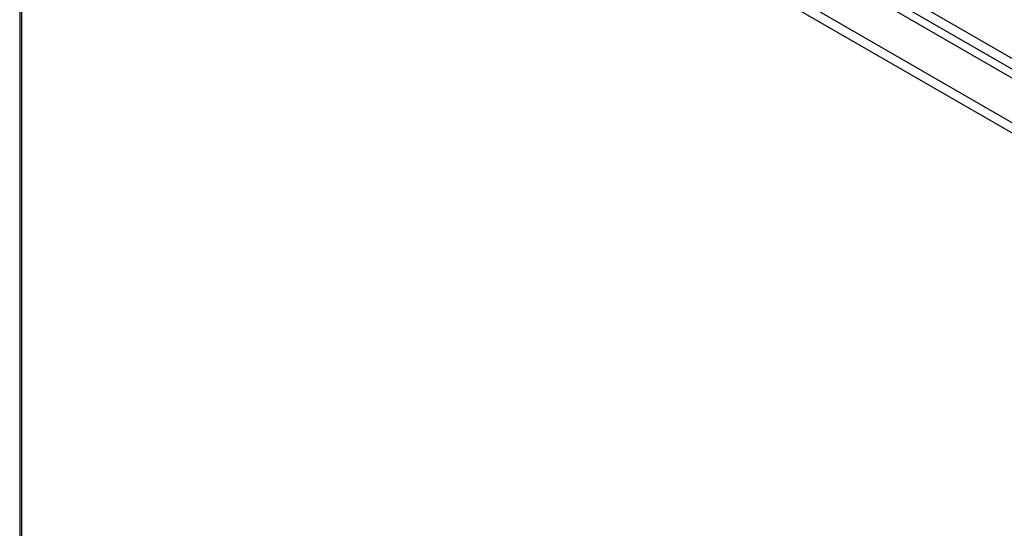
# Model space of a CAD drawing. Header units: inches. Extents: x 28 to 747, y 82 to 346.
# Tile 217 of 246: x 687 to 702, y 295 to 303. Entities that reach past the tile are written whole.
import ezdxf

# ---------------------------------------------------------------- set-up
doc = ezdxf.new("R2010")
doc.units = ezdxf.units.IN
doc.header["$MEASUREMENT"] = 0
doc.layers.add('Visible Edges(ANSI)', color=7, linetype='Continuous', lineweight=25)
doc.layers.add('Visible Tangent Edges(ANSI)', color=7, linetype='Continuous', lineweight=25)

msp = doc.modelspace()

# ---------------------------------------------------------------- linework, layer by layer
at = {"layer": 'Visible Edges(ANSI)'}
for p, q in [((687.836, 310.474), (738.469, 281.242)), ((687.147, 310.052), (687.147, 278.438))]:
    msp.add_line(p, q, dxfattribs=at)
at = {"layer": 'Visible Tangent Edges(ANSI)'}
for p, q in [((738.74, 281.383), (687.968, 310.696)), ((687.898, 310.575), (738.67, 281.262)), ((737.808, 280.779), (687.176, 310.012)), ((687.176, 310.012), (687.176, 278.397)), ((687.246, 310.133), (737.878, 280.901))]:
    msp.add_line(p, q, dxfattribs=at)

doc.saveas('drawing.dxf')
